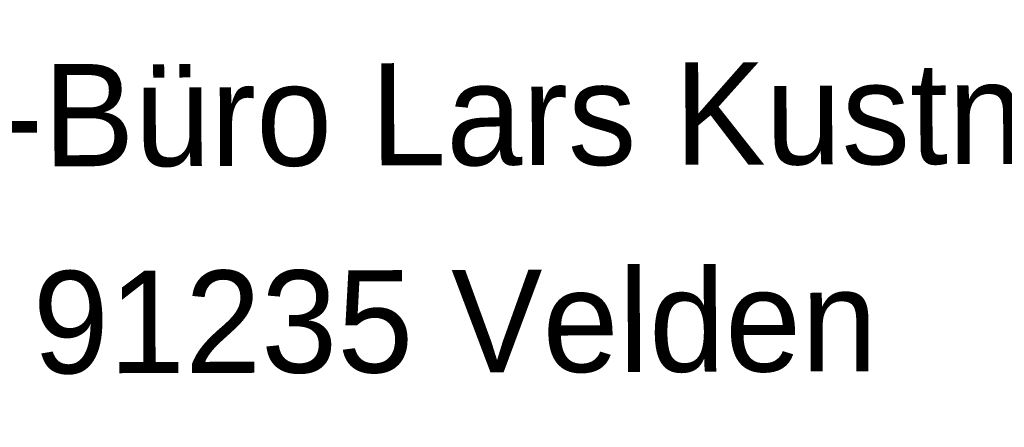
# Model space of a CAD drawing. Extents: x 0 to 1135, y 0 to 420.
# Tile 36 of 52: x 1076 to 1109, y 58 to 71. Entities that reach past the tile are written whole.
import ezdxf
from ezdxf.enums import TextEntityAlignment as Align

# ---------------------------------------------------------------- set-up
doc = ezdxf.new("R2010")
doc.units = 0
doc.header["$LTSCALE"] = 2
doc.header["$MEASUREMENT"] = 0
doc.linetypes.add('AUSGEZOGEN', pattern=[0])
doc.layers.add('FBR', color=8, linetype='CONTINUOUS')
doc.layers.add('LEGENDE', color=7, linetype='AUSGEZOGEN')
doc.styles.add('UNIR-O', font='unir_o.shx')

msp = doc.modelspace()

# ---------------------------------------------------------------- linework, layer by layer
at = {"layer": 'FBR'}
for points in [[(88.009, 187.528, 0), (104.839, 188.975, 0), (166.439, 194.269, -0.000002), (228.71, 199.62, 0.000002), (290.98, 204.971, 0.000001), (321.649, 207.607, 0.000001), (340.796, 209.253, 0.000002), (353.251, 210.323, -0.000001), (365.705, 211.394, -0.000007)], [(87.666, 191.514, 0), (104.497, 192.96, 0), (166.097, 198.254, -0.000002), (228.367, 203.605, 0.000002), (290.638, 208.957, 0.000001), (321.307, 211.592, 0.000001), (340.454, 213.238, 0.000002), (352.908, 214.308, -0.000001), (365.363, 215.379, -0.000007)], [(377.816, 216.449, 0.000001), (390.27, 217.519, 0.000044)], [(378.159, 212.464, 0.000001), (390.613, 213.534, 0.000044)]]:
    msp.add_lwpolyline(points, format="xyb", dxfattribs=at)

# ---------------------------------------------------------------- texts
at = {"layer": 'LEGENDE', "style": 'UNIR-O'}
for s, p in [('Ing.-Büro Lars Kustner', (1090.68, 66.497)), ('91235 Velden', (1090.593, 59.415))]:
    msp.add_text(s, height=3.5, rotation=0.1472, dxfattribs=at).set_placement(p, align=Align.CENTER)

doc.saveas('drawing.dxf')
